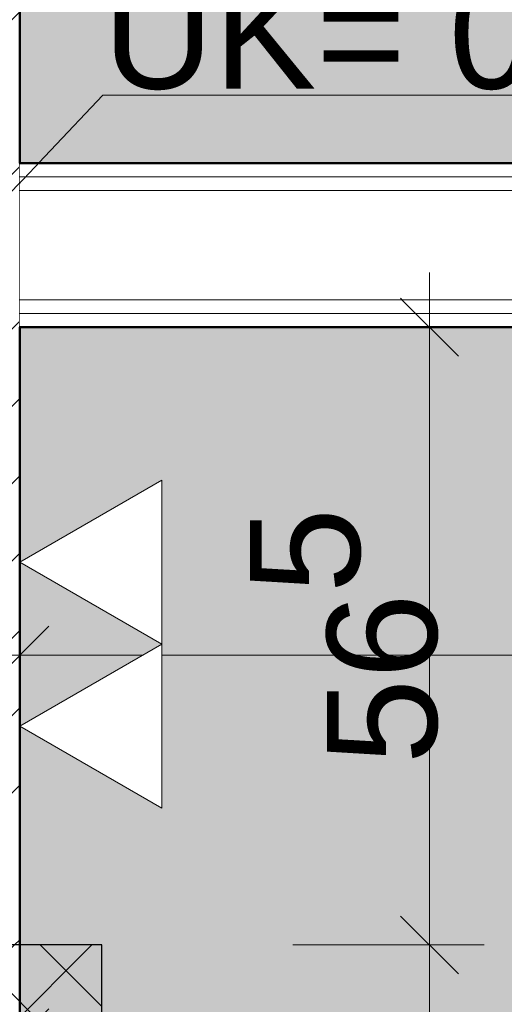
# Model space of a CAD drawing. Header units: metres. Extents: x -180 to 4, y -49 to 6.
# Tile 198 of 256: x -160.096 to -159.653, y -8.551 to -7.651. Entities that reach past the tile are written whole.
import ezdxf

# ---------------------------------------------------------------- set-up
doc = ezdxf.new("R2010")
doc.units = ezdxf.units.M
doc.header["$LTSCALE"] = 0.05
doc.header["$PDMODE"] = 1
doc.header["$PDSIZE"] = -2
doc.layers.get('0').update_dxf_attribs({"lineweight": 25})
for name, color, linetype, lineweight, true_color in [('00 -Bauelemente -Dämmung innen', 7, 'Continuous', 9, 0xff7fe6), ('00 -Bauelemente -Gipskarton', 7, 'Continuous', 9, 0xff7fe6), ('30 -33 Aussenwände- 3 Aussenstützen', 7, 'Continuous', 50, 0x0000dd), ('30 -34 Innenwände- 1 tragend', 7, 'Continuous', 13, 0xdd0806), ('30 -34 Innenwände- 11 Durchbruch', 4, 'Continuous', 9, 0x00ffff), ('30 -34 Innenwände- 2 nichttragend', 7, 'Continuous', 18, 0xff7fe6), ('70 -72 Beschriftung- 1 Beschriftung allgemein', 7, 'Continuous', 9, 0xff6633), ('70 -72 Beschriftung- 2 Beschriftung Bauteile', 7, 'Continuous', 9, 0x9999ff), ('70 -75 Raumstempel- 1 Raumstempel', 1, 'Continuous', 50, 0xff0000), ('70 -76 Bemaßung- 2 Allgemein', 7, 'Continuous', 5, 0x6666cc)]:
    doc.layers.add(name, color=color, linetype=linetype, lineweight=lineweight, true_color=true_color)
doc.layers.add('Keine', color=7, linetype='Continuous', lineweight=9)
doc.styles.add('Arial', font='arial.ttf')
doc.dimstyles.new('k+k 1_50', dxfattribs={"dimtxt": 0.100689, "dimasz": 0.05302, "dimexe": 0.05, "dimexo": 0.15, "dimgap": 0.01, "dimtad": 1, "dimdec": 3, "dimtxsty": 'Arial', "dimblk": 'VW_SLASH', "dimblk1": 'VW_SLASH', "dimblk2": 'VW_SLASH', "dimcen": 0, "dimdle": 0.05, "dimadec": 3, "dimazin": 0, "dimtfac": 0.75, "dimtdec": 3, "dimtix": 1, "dimtmove": 0, "dimatfit": 0, "dimldrblk": 'VW_SLASH-1', "dimfxl": 0.125, "dimfxlon": 1, "dimfrac": 2, "dimtolj": 1, "dimarcsym": 0})
doc.dimstyles.new('k+k_klein', dxfattribs={"dimtxt": 0.100689, "dimasz": 0.05302, "dimexe": 0.05, "dimexo": 0.15, "dimgap": 0.005, "dimtad": 1, "dimdec": 3, "dimtxsty": 'Arial', "dimblk": 'VW_SLASH-2', "dimblk1": 'VW_SLASH-2', "dimblk2": 'VW_SLASH-2', "dimcen": 0, "dimdle": 0.025, "dimadec": 3, "dimazin": 0, "dimtfac": 0.75, "dimtdec": 3, "dimtix": 1, "dimtmove": 0, "dimatfit": 0, "dimldrblk": 'VW_FILLEDARROW', "dimfxl": 0.1, "dimfxlon": 1, "dimfrac": 2, "dimtolj": 1, "dimarcsym": 0})

# ---------------------------------------------------------------- blocks, each defined once
blk = doc.blocks.new('Gruppe-12185')
at = {"layer": '30 -33 Aussenwände- 3 Aussenstützen', "linetype": 'Continuous', "lineweight": 9, "transparency": 33554687}
for p, q in [((-160.221, -8.64704), (-160.221, -8.74704)), ((-160.271, -8.69704), (-160.171, -8.69704))]:
    blk.add_line(p, q, dxfattribs=at)
blk = doc.blocks.new('Gruppe-12186')
at = {"color": 255, "lineweight": 25, "transparency": 33554687}
blk.add_wipeout([(-160.021, -8.49704), (-160.421, -8.49704), (-160.421, -8.89704), (-160.021, -8.89704)], dxfattribs=at).dxf.layer = '30 -33 Aussenwände- 3 Aussenstützen'
at = {"layer": '30 -33 Aussenwände- 3 Aussenstützen', "linetype": 'Continuous', "lineweight": 9, "transparency": 33554687}
h = blk.add_hatch(dxfattribs=at)
h.set_pattern_fill('Beton 1mm SRF', style=0, pattern_type=2)
h.set_pattern_definition([(45, (0, 0), (0.03535534, -0.03535534), []), (-45, (0, 0), (0.03535534, 0.03535534), [])])
h.paths.add_polyline_path([(-160.021, -8.49704), (-160.421, -8.49704), (-160.421, -8.89704), (-160.021, -8.89704)])
at = {"layer": '30 -33 Aussenwände- 3 Aussenstützen', "lineweight": 25, "transparency": 33554687, "flags": 128}
blk.add_lwpolyline([(-160.021, -8.49704), (-160.421, -8.49704), (-160.421, -8.89704), (-160.021, -8.89704)], close=True, dxfattribs=at)
at = {"layer": '30 -33 Aussenwände- 3 Aussenstützen', "transparency": 33554687}
blk.add_blockref('Gruppe-12185', (0, 0), dxfattribs=at)
blk = doc.blocks.new('Gruppe-12187')
at = {"layer": '30 -33 Aussenwände- 3 Aussenstützen', "color": 7}
blk.add_blockref('Gruppe-12186', (0, 0), dxfattribs=at)
at = {"layer": '30 -33 Aussenwände- 3 Aussenstützen', "color": 0, "flags": 1}
for tag in ['instanceID', 'IFC_UUID']:
    blk.add_attdef(tag, (-160.421, -8.89704), '', height=0.00018, dxfattribs=at)
blk = doc.blocks.new('_01-OG1_Tragwerk (2D)')
at = {"color": 255, "lineweight": 5, "transparency": 33554687}
blk.add_wipeout([(-160.096, -8.49704), (-160.346, -8.49704), (-160.346, -0.64704), (-160.096, -0.64704)], dxfattribs=at).dxf.layer = '30 -34 Innenwände- 1 tragend'
at = {"layer": '30 -34 Innenwände- 1 tragend', "linetype": 'Continuous', "lineweight": 9, "transparency": 33554687}
h = blk.add_hatch(dxfattribs=at)
h.set_pattern_fill('Stahlbeton1 1mm SRF', style=0, pattern_type=2)
h.set_pattern_definition([(45, (0, 0), (0.07071068, -0.07071068), []), (45, (0.03536, -0.03536), (0.07071068, -0.07071068), [0.075, -0.05])])
h.paths.add_polyline_path([(-160.096, -8.49704), (-160.346, -8.49704), (-160.346, -0.64704), (-160.096, -0.64704)])
at = {"color": 255, "lineweight": 5, "transparency": 33554687}
blk.add_wipeout([(-160.346, -8.49704), (-160.096, -8.49704), (-160.096, -0.64704), (-160.346, -0.64704)], dxfattribs=at).dxf.layer = '30 -34 Innenwände- 1 tragend'
at = {"layer": '30 -34 Innenwände- 1 tragend', "linetype": 'Continuous', "lineweight": 9, "transparency": 33554687}
h = blk.add_hatch(dxfattribs=at)
h.set_pattern_fill('Stahlbeton1  SRF', style=0, pattern_type=2)
h.set_pattern_definition([(45, (0, 0), (0.07071068, -0.07071068), []), (45, (0.03536, -0.03536), (0.07071068, -0.07071068), [0.075, -0.05])])
h.paths.add_polyline_path([(-160.346, -8.49704), (-160.096, -8.49704), (-160.096, -0.64704), (-160.346, -0.64704)])
at = {"layer": '30 -34 Innenwände- 1 tragend', "color": 7, "linetype": 'Continuous', "lineweight": 35, "transparency": 33554687}
blk.add_line((-160.096, -8.49704), (-160.096, -0.64704), dxfattribs=at)
at = {"layer": '30 -34 Innenwände- 1 tragend', "transparency": 33554687}
for p, q in [((-160.096, -7.93204), (-160.096, -0.64704)), ((-160.096, -8.49704), (-160.096, -7.94704))]:
    blk.add_line(p, q, dxfattribs=at)
at = {"layer": '30 -33 Aussenwände- 3 Aussenstützen'}
blk.add_blockref('Gruppe-12187', (0, 0), dxfattribs=at)
at = {"color": 255, "lineweight": 5, "transparency": 33554687}
blk.add_wipeout([(-158.896, -7.78204), (-158.896, -7.93204), (-160.096, -7.93204), (-160.096, -7.78204)], dxfattribs=at).dxf.layer = '30 -34 Innenwände- 2 nichttragend'
blk.add_wipeout([(-158.896, -7.93204), (-158.896, -7.91954), (-160.096, -7.91954), (-160.096, -7.93204)], dxfattribs=at).dxf.layer = '00 -Bauelemente -Gipskarton'
at = {"layer": '00 -Bauelemente -Gipskarton', "transparency": 33554687}
blk.add_line((-158.896, -7.93204), (-160.096, -7.93204), dxfattribs=at)
at = {"layer": '30 -34 Innenwände- 2 nichttragend', "transparency": 33554687}
blk.add_line((-158.896, -7.93204), (-160.096, -7.93204), dxfattribs=at)
at = {"color": 255, "lineweight": 5, "transparency": 33554687}
blk.add_wipeout([(-158.896, -7.91954), (-158.896, -7.90704), (-160.096, -7.90704), (-160.096, -7.91954)], dxfattribs=at).dxf.layer = '00 -Bauelemente -Gipskarton'
at = {"layer": '00 -Bauelemente -Gipskarton', "transparency": 33554687}
blk.add_line((-158.896, -7.91954), (-160.096, -7.91954), dxfattribs=at)
blk.add_line((-158.896, -7.91954), (-160.096, -7.91954), dxfattribs=at)
at = {"color": 255, "lineweight": 5, "transparency": 33554687}
blk.add_wipeout([(-158.896, -7.90704), (-158.896, -7.80704), (-160.096, -7.80704), (-160.096, -7.90704)], dxfattribs=at).dxf.layer = '00 -Bauelemente -Dämmung innen'
at = {"layer": '00 -Bauelemente -Dämmung innen', "transparency": 33554687}
blk.add_line((-158.896, -7.90704), (-160.096, -7.90704), dxfattribs=at)
at = {"layer": '00 -Bauelemente -Gipskarton', "transparency": 33554687}
blk.add_line((-158.896, -7.90704), (-160.096, -7.90704), dxfattribs=at)
at = {"color": 255, "lineweight": 5, "transparency": 33554687}
blk.add_wipeout([(-158.896, -7.80704), (-158.896, -7.79454), (-160.096, -7.79454), (-160.096, -7.80704)], dxfattribs=at).dxf.layer = '00 -Bauelemente -Gipskarton'
at = {"layer": '00 -Bauelemente -Dämmung innen', "transparency": 33554687}
blk.add_line((-158.896, -7.80704), (-160.096, -7.80704), dxfattribs=at)
at = {"layer": '00 -Bauelemente -Gipskarton', "transparency": 33554687}
blk.add_line((-158.896, -7.80704), (-160.096, -7.80704), dxfattribs=at)
at = {"color": 255, "lineweight": 5, "transparency": 33554687}
blk.add_wipeout([(-158.896, -7.79454), (-158.896, -7.78204), (-160.096, -7.78204), (-160.096, -7.79454)], dxfattribs=at).dxf.layer = '00 -Bauelemente -Gipskarton'
at = {"layer": '00 -Bauelemente -Gipskarton', "transparency": 33554687}
for p, q in [((-158.896, -7.78204), (-160.096, -7.78204)), ((-158.896, -7.79454), (-160.096, -7.79454)), ((-158.896, -7.79454), (-160.096, -7.79454))]:
    blk.add_line(p, q, dxfattribs=at)
at = {"layer": '30 -34 Innenwände- 2 nichttragend', "transparency": 33554687}
blk.add_line((-158.896, -7.78204), (-160.096, -7.78204), dxfattribs=at)
blk = doc.blocks.new('Gruppe-14238')
at = {"layer": '30 -34 Innenwände- 11 Durchbruch', "insert": (-160.02, -7.71541), "char_height": 0.1006887, "attachment_point": 7, "line_spacing_factor": 0.970891, "style": 'Arial'}
blk.add_mtext('WD-H 0,15m/15m\\PUK= 0m ü.OKRB', dxfattribs=at)
blk = doc.blocks.new('Gruppe-14239')
at = {"layer": '30 -34 Innenwände- 11 Durchbruch', "color": 7, "transparency": 33554687}
blk.add_blockref('Gruppe-14238', (0, 0), dxfattribs=at)
blk = doc.blocks.new('Gruppe-14240')
at = {"layer": '30 -34 Innenwände- 11 Durchbruch', "color": 7, "transparency": 33554687}
blk.add_blockref('Gruppe-14239', (0, 0), dxfattribs=at)
at = {"layer": '30 -34 Innenwände- 11 Durchbruch', "color": 0, "flags": 1}
for tag in ['instanceID', 'prm0_value', 'prm1_value', 'prm2_value', 'prm3_value', 'prm4_value', 'prm5_value', 'prm6_value', 'prm7_value', 'IFC_UUID', 'prm0_name', 'prm0_type', 'prm1_name', 'prm1_type', 'prm2_name', 'prm2_type', 'prm3_name', 'prm3_type', 'prm4_name', 'prm4_type', 'prm5_name', 'prm5_type', 'prm6_name', 'prm6_type', 'prm7_name', 'prm7_type']:
    blk.add_attdef(tag, (-160.3461, -8.08204), '', height=0.00018, dxfattribs=at)
blk = doc.blocks.new('_OG1_2D (2D)')
at = {"layer": '70 -75 Raumstempel- 1 Raumstempel', "linetype": 'Continuous', "lineweight": 0, "true_color": 0xff0000}
for points in [[(-156.49599996, -0.64704198), (-160.09599996, -0.64704198), (-160.09599996, -7.78204198), (-156.49599996, -7.78204198)], [(-103.14599996, -2.62204198), (-103.14599996, -7.93204198), (-160.09599996, -7.93204198), (-160.09599996, -11.49704198), (-160.02099996, -11.49704198), (-160.02099996, -11.89704198), (-152.82099996, -11.89704198), (-152.82099996, -11.49704198), (-152.42099996, -11.49704198), (-152.42099996, -11.89704198), (-145.22099996, -11.89704198), (-145.22099996, -11.49704198), (-144.82099996, -11.49704198), (-144.82099996, -11.89704198), (-137.62099996, -11.89704198), (-137.62099996, -11.49704198), (-137.22099996, -11.49704198), (-137.22099996, -11.89704198), (-130.02099996, -11.89704198), (-130.02099996, -11.49704198), (-129.62099996, -11.49704198), (-129.62099996, -11.89704198), (-122.42099996, -11.89704198), (-122.42099996, -11.49704198), (-122.02099996, -11.49704198), (-122.02099996, -11.89704198), (-114.82099996, -11.89704198), (-114.82099996, -11.49704198), (-114.42099996, -11.49704198), (-114.42099996, -11.89704198), (-107.22099996, -11.89704198), (-107.22099996, -11.49704198), (-106.82099996, -11.49704198), (-106.82099996, -11.89704198), (-99.62099996, -11.89704198), (-99.62099996, -11.49704198), (-99.54599996, -11.49704198), (-99.54599996, -8.89704198), (-99.62099996, -8.89704198), (-99.62099996, -8.49704198), (-99.54599996, -8.49704198), (-99.54599996, -7.29704198), (-101.59599996, -7.29704198), (-101.59599996, -5.12204198), (-101.58099996, -5.12204198), (-101.58099996, -2.62204198)]]:
    blk.add_hatch(color=1, dxfattribs=at).paths.add_polyline_path(points)
at = {"layer": '30 -34 Innenwände- 11 Durchbruch'}
for p, q in [((-160.22109996, -7.93204198), (-160.02, -7.72)), ((-160.02, -7.72), (-158.88808218, -7.72))]:
    blk.add_line(p, q, dxfattribs=at)
at = {"layer": '70 -75 Raumstempel- 1 Raumstempel', "flags": 128}
blk.add_lwpolyline([(-156.49599996, -0.64704198), (-160.09599996, -0.64704198), (-160.09599996, -7.78204198), (-156.49599996, -7.78204198)], close=True, dxfattribs=at)
blk.add_lwpolyline([(-103.14599996, -7.93204198), (-160.09599996, -7.93204198), (-160.09599996, -11.49704198), (-160.02099996, -11.49704198), (-160.02099996, -11.89704198), (-152.82099996, -11.89704198), (-152.82099996, -11.49704198), (-152.42099996, -11.49704198), (-152.42099996, -11.89704198), (-145.22099996, -11.89704198), (-145.22099996, -11.49704198), (-144.82099996, -11.49704198), (-144.82099996, -11.89704198), (-137.62099996, -11.89704198)], dxfattribs=at)
at = {"layer": '30 -34 Innenwände- 11 Durchbruch'}
blk.add_blockref('Gruppe-14240', (0, 0), dxfattribs=at)
blk = doc.blocks.new('VW_SLASH')
at = {"color": 0, "linetype": 'ByBlock', "lineweight": -2, "transparency": 16777216}
blk.add_line((0.943, 0), (-1, 0), dxfattribs=at)
at = {"color": 0, "lineweight": 20, "transparency": 16777216, "flags": 128}
blk.add_lwpolyline([(0.5, 0.5), (-0.5, -0.5)], dxfattribs=at)
blk = doc.blocks.new('*D18297')
at = {"layer": '70 -76 Bemaßung- 2 Allgemein', "color": 0, "lineweight": -2}
for p, q in [((-160.096, -8.45704), (-160.096, -8.63204)), ((-156.496, -8.45704), (-156.496, -8.63204)), ((-160.04298, -8.58204), (-156.54902, -8.58204))]:
    blk.add_line(p, q, dxfattribs=at)
at = {"layer": 'Defpoints', "color": 0}
for p in [(-156.496, -7.78204), (-160.096, -7.94704), (-156.496, -8.58204)]:
    blk.add_point(p, dxfattribs=at)
at = {"layer": '70 -76 Bemaßung- 2 Allgemein', "color": 0, "lineweight": -2, "xscale": 0.05302001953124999, "yscale": 0.05302001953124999, "zscale": 0.05302001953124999, "rotation": 180}
blk.add_blockref('VW_SLASH', (-160.096, -8.58204), dxfattribs=at)
at = {"layer": '70 -76 Bemaßung- 2 Allgemein', "color": 0, "lineweight": -2, "xscale": 0.05302001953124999, "yscale": 0.05302001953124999, "zscale": 0.05302001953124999}
blk.add_blockref('VW_SLASH', (-156.496, -8.58204), dxfattribs=at)
at = {"layer": '70 -76 Bemaßung- 2 Allgemein', "color": 0, "insert": (-158.296, -8.51158), "char_height": 0.100689, "attachment_point": 5, "style": 'Arial'}
blk.add_mtext('\\A1;3,60', dxfattribs=at)
blk = doc.blocks.new('VW_SLASH-1')
at = {"color": 0, "linetype": 'ByBlock', "lineweight": -2, "transparency": 16777216}
blk.add_line((0.943, 0), (-1, 0), dxfattribs=at)
at = {"color": 0, "lineweight": 5, "transparency": 16777216, "flags": 128}
blk.add_lwpolyline([(0.5, 0.5), (-0.5, -0.5)], dxfattribs=at)
blk = doc.blocks.new('*D18321')
at = {"layer": '70 -76 Bemaßung- 2 Allgemein', "color": 0, "lineweight": -2}
for p, q in [((-160.096, -8.10704), (-160.096, -8.28204)), ((-158.896, -8.10704), (-158.896, -8.28204)), ((-160.04298, -8.23204), (-158.94902, -8.23204))]:
    blk.add_line(p, q, dxfattribs=at)
at = {"layer": 'Defpoints', "color": 0}
for p in [(-160.096, -7.93204), (-158.896, -7.93204), (-158.896, -8.23204)]:
    blk.add_point(p, dxfattribs=at)
at = {"layer": '70 -76 Bemaßung- 2 Allgemein', "color": 0, "lineweight": -2, "xscale": 0.05302001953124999, "yscale": 0.05302001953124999, "zscale": 0.05302001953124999, "rotation": 180}
blk.add_blockref('VW_SLASH', (-160.096, -8.23204), dxfattribs=at)
at = {"layer": '70 -76 Bemaßung- 2 Allgemein', "color": 0, "lineweight": -2, "xscale": 0.05302001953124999, "yscale": 0.05302001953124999, "zscale": 0.05302001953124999}
blk.add_blockref('VW_SLASH', (-158.896, -8.23204), dxfattribs=at)
at = {"layer": '70 -76 Bemaßung- 2 Allgemein', "color": 0, "insert": (-159.496, -8.16158), "char_height": 0.100689, "attachment_point": 5, "style": 'Arial'}
blk.add_mtext('\\A1;1,20', dxfattribs=at)
blk = doc.blocks.new('*D18323')
at = {"layer": '70 -76 Bemaßung- 2 Allgemein', "color": 0, "lineweight": -2}
for p, q in [((-160.646, -7.72902), (-160.646, -7.676)), ((-160.521, -7.78204), (-160.696, -7.78204)), ((-160.646, -7.78204), (-160.646, -7.93204)), ((-160.521, -7.93204), (-160.696, -7.93204)), ((-160.646, -7.98506), (-160.646, -8.03808))]:
    blk.add_line(p, q, dxfattribs=at)
at = {"layer": 'Defpoints', "color": 0}
for p in [(-160.0198, -7.78204), (-160.646, -7.93204), (-160.096, -7.93204)]:
    blk.add_point(p, dxfattribs=at)
at = {"layer": '70 -76 Bemaßung- 2 Allgemein', "color": 0, "lineweight": -2, "xscale": 0.05302001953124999, "yscale": 0.05302001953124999, "zscale": 0.05302001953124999}
for p, rotation in [((-160.646, -7.78204), 270), ((-160.646, -7.93204), 90)]:
    blk.add_blockref('VW_SLASH', p, dxfattribs=dict(at, rotation=rotation))
at = {"layer": '70 -76 Bemaßung- 2 Allgemein', "color": 0, "insert": (-160.7624, -7.85704), "char_height": 0.100689, "attachment_point": 5, "rotation": 90, "style": 'Arial'}
blk.add_mtext('\\A1;15', dxfattribs=at)
blk = doc.blocks.new('*D18324')
at = {"layer": '70 -76 Bemaßung- 2 Allgemein', "color": 0, "lineweight": -2}
for p, q in [((-160.646, -0.64704), (-160.696, -0.64704)), ((-160.646, -0.70006), (-160.646, -7.72902)), ((-160.521, -7.78204), (-160.696, -7.78204))]:
    blk.add_line(p, q, dxfattribs=at)
at = {"layer": 'Defpoints', "color": 0}
for p in [(-160.496, -0.64704), (-160.646, -7.78204), (-160.0198, -7.78204)]:
    blk.add_point(p, dxfattribs=at)
at = {"layer": '70 -76 Bemaßung- 2 Allgemein', "color": 0, "lineweight": -2, "xscale": 0.05302001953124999, "yscale": 0.05302001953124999, "zscale": 0.05302001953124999}
for p, rotation in [((-160.646, -0.64704), 90), ((-160.646, -7.78204), 270)]:
    blk.add_blockref('VW_SLASH', p, dxfattribs=dict(at, rotation=rotation))
at = {"layer": '70 -76 Bemaßung- 2 Allgemein', "color": 0, "insert": (-160.73319, -4.21454), "char_height": 0.1006887, "attachment_point": 5, "rotation": 90, "style": 'Arial'}
blk.add_mtext('\\A1;7,13\\S5^ ;', dxfattribs=at)
blk = doc.blocks.new('*D18783')
at = {"layer": '70 -76 Bemaßung- 2 Allgemein', "color": 0, "lineweight": -2}
for p, q in [((-159.496, -7.93204), (-159.321, -7.93204)), ((-159.371, -7.98506), (-159.371, -8.51902)), ((-159.496, -8.57204), (-159.321, -8.57204))]:
    blk.add_line(p, q, dxfattribs=at)
at = {"layer": 'Defpoints', "color": 0}
for p in [(-160.096, -7.93204), (-160.421, -8.57204), (-159.371, -8.57204)]:
    blk.add_point(p, dxfattribs=at)
at = {"layer": '70 -76 Bemaßung- 2 Allgemein', "color": 0, "lineweight": -2, "xscale": 0.05302001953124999, "yscale": 0.05302001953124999, "zscale": 0.05302001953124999}
for p, rotation in [((-159.371, -7.93204), 90), ((-159.371, -8.57204), 270)]:
    blk.add_blockref('VW_SLASH', p, dxfattribs=dict(at, rotation=rotation))
at = {"layer": '70 -76 Bemaßung- 2 Allgemein', "color": 0, "insert": (-159.46196, -8.41182), "char_height": 0.100689, "attachment_point": 5, "rotation": 90, "style": 'Arial'}
blk.add_mtext('\\A1;64', dxfattribs=at)
blk = doc.blocks.new('*D18810')
at = {"layer": '70 -76 Bemaßung- 2 Allgemein', "color": 0, "lineweight": -2}
for p, q in [((-159.846, -8.49704), (-159.671, -8.49704)), ((-159.721, -8.55006), (-159.721, -8.84402)), ((-159.846, -8.89704), (-159.671, -8.89704))]:
    blk.add_line(p, q, dxfattribs=at)
at = {"layer": 'Defpoints', "color": 0}
for p in [(-160.021, -8.49704), (-160.021, -8.89704), (-159.721, -8.89704)]:
    blk.add_point(p, dxfattribs=at)
at = {"layer": '70 -76 Bemaßung- 2 Allgemein', "color": 0, "lineweight": -2, "xscale": 0.05302001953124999, "yscale": 0.05302001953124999, "zscale": 0.05302001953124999}
for p, rotation in [((-159.721, -8.49704), 90), ((-159.721, -8.89704), 270)]:
    blk.add_blockref('VW_SLASH', p, dxfattribs=dict(at, rotation=rotation))
at = {"layer": '70 -76 Bemaßung- 2 Allgemein', "color": 0, "insert": (-159.7824, -8.69704), "char_height": 0.100689, "attachment_point": 5, "rotation": 90, "style": 'Arial'}
blk.add_mtext('\\A1;40', dxfattribs=at)
blk = doc.blocks.new('*D18811')
at = {"layer": '70 -76 Bemaßung- 2 Allgemein', "color": 0, "lineweight": -2}
for p, q in [((-159.846, -7.93204), (-159.671, -7.93204)), ((-159.721, -7.98506), (-159.721, -8.44402)), ((-159.846, -8.49704), (-159.671, -8.49704))]:
    blk.add_line(p, q, dxfattribs=at)
at = {"layer": 'Defpoints', "color": 0}
for p in [(-160.096, -7.93204), (-160.021, -8.49704), (-159.721, -8.49704)]:
    blk.add_point(p, dxfattribs=at)
at = {"layer": '70 -76 Bemaßung- 2 Allgemein', "color": 0, "lineweight": -2, "xscale": 0.05302001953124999, "yscale": 0.05302001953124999, "zscale": 0.05302001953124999}
for p, rotation in [((-159.721, -7.93204), 90), ((-159.721, -8.49704), 270)]:
    blk.add_blockref('VW_SLASH', p, dxfattribs=dict(at, rotation=rotation))
at = {"layer": '70 -76 Bemaßung- 2 Allgemein', "color": 0, "insert": (-159.79913, -8.21454), "char_height": 0.1006887, "attachment_point": 5, "rotation": 90, "style": 'Arial'}
blk.add_mtext('\\A1;56\\S5^ ;', dxfattribs=at)
blk = doc.blocks.new('Gruppe-16343')
at = {"color": 255, "linetype": 'Continuous', "lineweight": 9}
blk.add_wipeout([(-159.9661, -8.22204), (-160.096, -8.14704), (-159.9661, -8.07204)], dxfattribs=at).dxf.layer = '70 -72 Beschriftung- 2 Beschriftung Bauteile'
at = {"layer": '70 -72 Beschriftung- 2 Beschriftung Bauteile', "linetype": 'Continuous', "lineweight": 9, "flags": 128}
blk.add_lwpolyline([(-159.9661, -8.22204), (-160.096, -8.14704), (-159.9661, -8.07204)], close=True, dxfattribs=at)
at = {"color": 255, "linetype": 'Continuous', "lineweight": 9}
blk.add_wipeout([(-159.9661, -8.37204), (-160.096, -8.29704), (-159.9661, -8.22204)], dxfattribs=at).dxf.layer = '70 -72 Beschriftung- 2 Beschriftung Bauteile'
at = {"layer": '70 -72 Beschriftung- 2 Beschriftung Bauteile', "linetype": 'Continuous', "lineweight": 9, "flags": 128}
blk.add_lwpolyline([(-159.9661, -8.37204), (-160.096, -8.29704), (-159.9661, -8.22204)], close=True, dxfattribs=at)
at = {"layer": '70 -72 Beschriftung- 2 Beschriftung Bauteile', "linetype": 'Continuous', "lineweight": 5}
blk.add_point((-160.096, -8.22204), dxfattribs=at)
blk = doc.blocks.new('Gruppe-16357')
at = {"layer": '70 -72 Beschriftung- 2 Beschriftung Bauteile', "color": 7}
blk.add_blockref('Gruppe-16343', (0, 0), dxfattribs=at)
blk = doc.blocks.new('VW_SLASH-2')
at = {"color": 0, "linetype": 'ByBlock', "lineweight": -2, "transparency": 16777216}
blk.add_line((0.472, 0), (-1, 0), dxfattribs=at)
at = {"color": 0, "lineweight": 5, "transparency": 16777216, "flags": 128}
blk.add_lwpolyline([(0.5, 0.5), (-0.5, -0.5)], dxfattribs=at)
blk = doc.blocks.new('*D20140')
at = {"layer": '70 -76 Bemaßung- 2 Allgemein', "color": 0, "lineweight": -2}
for p, q in [((-160.722, -8.08204), (-160.872, -8.08204)), ((-160.822, -8.44402), (-160.822, -8.13506)), ((-160.722, -8.49704), (-160.872, -8.49704))]:
    blk.add_line(p, q, dxfattribs=at)
at = {"layer": 'Defpoints', "color": 0}
for p in [(-160.822, -8.08204), (-160.0961, -8.08204), (-160.021, -8.49704)]:
    blk.add_point(p, dxfattribs=at)
at = {"layer": '70 -76 Bemaßung- 2 Allgemein', "color": 0, "lineweight": -2, "xscale": 0.05302001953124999, "yscale": 0.05302001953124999, "zscale": 0.05302001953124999}
for p, rotation in [((-160.822, -8.08204), 90), ((-160.822, -8.49704), 270)]:
    blk.add_blockref('VW_SLASH-2', p, dxfattribs=dict(at, rotation=rotation))
at = {"layer": '70 -76 Bemaßung- 2 Allgemein', "color": 0, "insert": (-160.89428, -8.28954), "char_height": 0.1006887, "attachment_point": 5, "rotation": 90, "style": 'Arial'}
blk.add_mtext('\\A1;41\\S5^ ;', dxfattribs=at)
blk = doc.blocks.new('VW_FILLEDARROW')
at = {"linetype": 'Continuous', "lineweight": 0, "transparency": 16777216}
blk.add_hatch(color=0, dxfattribs=at).paths.add_polyline_path([(-2.829, 0.758), (0, 0), (-2.829, -0.758)])
at = {"color": 0, "lineweight": 5, "transparency": 16777216, "flags": 128}
blk.add_lwpolyline([(-2.829, 0.758), (0, 0), (-2.829, -0.758)], close=True, dxfattribs=at)
blk = doc.blocks.new('Gruppe-15469')
at = {"layer": '70 -76 Bemaßung- 2 Allgemein'}
dim = blk.add_linear_dim(base=(-156.496, -8.58204), p1=(-160.096, -7.94704), p2=(-156.496, -7.78204), text='3,60', dimstyle='k+k 1_50', override={"dimtxt": 0.100689, "dimgap": 0.01, "dimpost": '<>', "dimtxsty": 'Arial', "dimtmove": 2}, dxfattribs=at)
dim.commit()
dim.dimension.update_dxf_attribs({"geometry": '*D18297', "text_midpoint": (-158.296, -8.51158)})
blk = doc.blocks.new('Gruppe-15470')
at = {"layer": '70 -76 Bemaßung- 2 Allgemein'}
dim = blk.add_aligned_dim(p1=(-160.096, -7.93204), p2=(-158.896, -7.93204), distance=-0.3, text='1,20', dimstyle='k+k 1_50', override={"dimtxt": 0.100689, "dimgap": 0.01, "dimpost": '<>', "dimtxsty": 'Arial', "dimtmove": 2}, dxfattribs=at)
dim.commit()
dim.dimension.update_dxf_attribs({"geometry": '*D18321', "text_midpoint": (-159.496, -8.16158)})
blk = doc.blocks.new('Gruppe-15471')
at = {"layer": '70 -76 Bemaßung- 2 Allgemein'}
for base, p1, p2, text, override, picture, middle in [((-160.646, -7.78204), (-160.496, -0.64704), (-160.0198, -7.78204), '7,13\\S5^ ;', {"dimtxt": 0.100689, "dimgap": 0.01, "dimpost": '<>', "dimtxsty": 'Arial', "dimtmove": 2}, '*D18324', (-160.73319, -4.21454)), ((-160.646, -7.93204), (-160.0198, -7.78204), (-160.096, -7.93204), '15', {"dimtxt": 0.100689, "dimgap": 0.01, "dimpost": '<>', "dimtxsty": 'Arial', "dimtix": 0, "dimtmove": 2}, '*D18323', (-160.7624, -7.85704))]:
    dim = blk.add_linear_dim(base=base, p1=p1, p2=p2, angle=270, text=text, dimstyle='k+k 1_50', override=override, dxfattribs=at)
    dim.commit()
    dim.dimension.update_dxf_attribs({"geometry": picture, "text_midpoint": middle})
blk = doc.blocks.new('Gruppe-15556')
at = {"layer": '70 -76 Bemaßung- 2 Allgemein'}
dim = blk.add_linear_dim(base=(-159.371, -8.57204), p1=(-160.096, -7.93204), p2=(-160.421, -8.57204), angle=270, text='64', dimstyle='k+k 1_50', override={"dimtxt": 0.100689, "dimgap": 0.01, "dimpost": '<>', "dimtxsty": 'Arial', "dimtmove": 2}, dxfattribs=at)
dim.commit()
dim.dimension.update_dxf_attribs({"geometry": '*D18783', "text_midpoint": (-159.46196, -8.41182), "dimtype": 160})
blk = doc.blocks.new('Gruppe-15560')
at = {"layer": '70 -76 Bemaßung- 2 Allgemein'}
dim = blk.add_linear_dim(base=(-159.721, -8.49704), p1=(-160.096, -7.93204), p2=(-160.021, -8.49704), angle=270, text='56\\S5^ ;', dimstyle='k+k 1_50', override={"dimtxt": 0.100689, "dimgap": 0.01, "dimpost": '<>', "dimtxsty": 'Arial', "dimtmove": 2}, dxfattribs=at)
dim.commit()
dim.dimension.update_dxf_attribs({"geometry": '*D18811', "text_midpoint": (-159.79913, -8.21454)})
dim = blk.add_aligned_dim(p1=(-160.021, -8.49704), p2=(-160.021, -8.89704), distance=0.3, text='40', dimstyle='k+k 1_50', override={"dimtxt": 0.100689, "dimgap": 0.01, "dimpost": '<>', "dimtxsty": 'Arial', "dimtmove": 2}, dxfattribs=at)
dim.commit()
dim.dimension.update_dxf_attribs({"geometry": '*D18810', "text_midpoint": (-159.7824, -8.69704)})
blk = doc.blocks.new('_OG1_2D Bemaßung_ Beschriftung (2D)')
at = {"layer": '70 -76 Bemaßung- 2 Allgemein'}
for name in ['Gruppe-15471', 'Gruppe-15469', 'Gruppe-15556', 'Gruppe-15560', 'Gruppe-15470']:
    blk.add_blockref(name, (0, 0), dxfattribs=at)
at = {"layer": '70 -72 Beschriftung- 1 Beschriftung allgemein', "color": 7}
blk.add_blockref('Gruppe-16357', (0, 0), dxfattribs=at)
at = {"layer": '70 -76 Bemaßung- 2 Allgemein'}
dim = blk.add_linear_dim(base=(-160.822, -8.08204198), p1=(-160.02099996, -8.49704198), p2=(-160.09609996, -8.08204198), angle=270, text='41\\S5^ ;', dimstyle='k+k_klein', override={"dimtxt": 0.100689, "dimgap": 0.005, "dimdec": 8, "dimpost": '<>', "dimtxsty": 'Arial', "dimtmove": 2}, dxfattribs=at)
dim.commit()
dim.dimension.update_dxf_attribs({"geometry": '*D20140', "text_midpoint": (-160.8942768, -8.28954198)})

msp = doc.modelspace()

# ---------------------------------------------------------------- block references
at = {"layer": 'Keine', "color": 1}
msp.add_blockref('_01-OG1_Tragwerk (2D)', (0, 0), dxfattribs=at)

# ---------------------------------------------------------------- next in the draw order: block references
msp.add_blockref('_OG1_2D (2D)', (0, 0), dxfattribs=at)

# ---------------------------------------------------------------- next in the draw order: block references
msp.add_blockref('_OG1_2D Bemaßung_ Beschriftung (2D)', (0, 0), dxfattribs=at)

doc.saveas('drawing.dxf')
